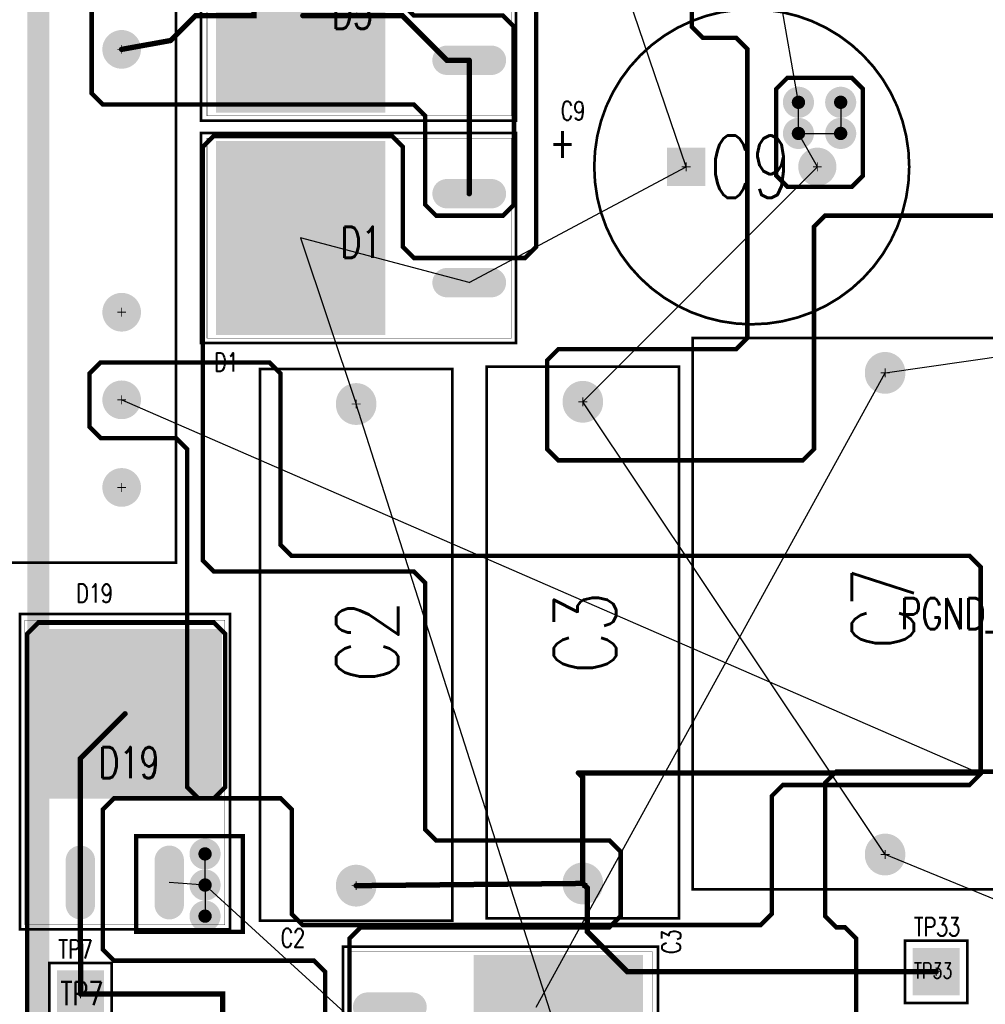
# Model space of a CAD drawing. Extents: x -7.2 to 18.3, y -5.6 to 10.9.
# Tile 76 of 112: x 4 to 6.1, y 5 to 7.2. Entities that reach past the tile are written whole.
import ezdxf

# ---------------------------------------------------------------- set-up
doc = ezdxf.new("R2010")
doc.units = 0
for name, pattern in [('SIG_0', [2, 1, 1]), ('SIG_12', [2, 1, 1]), ('SIG_4', [2, 1, 1]), ('SIG_5', [2, 1, 1]), ('SIG_7', [2, 1, 1])]:
    doc.linetypes.add(name, pattern=pattern)
for name, color, linetype in [('2D_LINE_02', 112, 'CONTINUOUS'), ('COPPER_01', 1, 'CONTINUOUS'), ('COPPER_04', 5, 'CONTINUOUS'), ('DRIL_NPLTE_THRU_01', 16, 'CONTINUOUS'), ('DRIL_NPLTE_THRU_03', 146, 'CONTINUOUS'), ('DRIL_NPLTE_THRU_04', 176, 'CONTINUOUS'), ('DRIL_PLTE_THRU_01', 16, 'CONTINUOUS'), ('DRIL_PLTE_THRU_03', 146, 'CONTINUOUS'), ('DRIL_PLTE_THRU_04', 176, 'CONTINUOUS'), ('DRIL_SYMBOL', 254, 'CONTINUOUS'), ('LINK_00', 2, 'CONTINUOUS'), ('PADS_BOT', 5, 'CONTINUOUS'), ('PADS_INNER', 1, 'CONTINUOUS'), ('PADS_TOP', 1, 'CONTINUOUS'), ('PADS_XR_131', 3, 'CONTINUOUS'), ('PADS_XR_132', 6, 'CONTINUOUS'), ('PADS_XR_133', 254, 'CONTINUOUS'), ('PART_NAME_123', 255, 'CONTINUOUS'), ('PART_NAME_129', 2, 'CONTINUOUS'), ('PART_TOP_2DLINE_123', 255, 'CONTINUOUS'), ('PART_TOP_2DLINE_129', 2, 'CONTINUOUS'), ('PART_TOP_TEXT_123', 255, 'CONTINUOUS'), ('TEXT_02', 112, 'CONTINUOUS'), ('TRACE_01', 1, 'CONTINUOUS'), ('TRACE_04', 5, 'CONTINUOUS'), ('VIAPTS', 56, 'CONTINUOUS')]:
    doc.layers.add(name, color=color, linetype=linetype)
doc.styles.add('W0$001', font='simplex', dxfattribs={"width": 0.75})
doc.styles.add('W0$005', font='simplex', dxfattribs={"width": 0.75})
doc.styles.add('W0$006', font='simplex', dxfattribs={"width": 0.75})
doc.styles.add('W0$01', font='simplex', dxfattribs={"width": 0.75})

# ---------------------------------------------------------------- blocks, each defined once
blk = doc.blocks.new('DRAWING_290')
at = {"layer": '2D_LINE_02', "const_width": 0.05}
blk.add_lwpolyline([(4.49, -4.99), (1.44, -4.99), (1.44, -4.595), (1.515, -4.595), (1.515, -4.25), (2.545, -4.25), (2.545, -3.925), (2.8, -3.925), (2.8, -3.325), (2.34, -3.325), (2.34, -2.915), (-0.125, -2.915), (-0.125, 0)], dxfattribs=at)
blk = doc.blocks.new('SMOOTH_0$01')
at = {"const_width": 0.005}
blk.add_lwpolyline([(-0.0025, 0, 1), (0.0025, 0, 1)], format="xyb", close=True, dxfattribs=at)
blk = doc.blocks.new('COPPER_267')
at = {"layer": 'COPPER_01', "const_width": 0.01}
blk.add_lwpolyline([(0.74, -0.805), (0.715, -0.83), (-0.01, -0.83), (-0.035, -0.805), (-0.035, -0.65), (-0.01, -0.625), (0.13, -0.625), (0.155, -0.6), (0.155, -0.315), (0.13, -0.29), (-0.145, -0.29), (-0.17, -0.265), (-0.17, 0.6), (-0.145, 0.625), (0.25, 0.625), (0.275, 0.6), (0.275, 0.255), (0.25, 0.23), (0.025, 0.23), (0, 0.205), (0, -0.11), (0.025, -0.135), (0.475, -0.135), (0.5, -0.16), (0.5, -0.37), (0.525, -0.395), (0.715, -0.395), (0.74, -0.42)], close=True, dxfattribs=at)
at = {"layer": 'COPPER_01'}
for p in [(-0.145, 0.625), (0.25, 0.625), (-0.17, 0.6), (0.275, 0.6), (0.275, 0.255), (0.025, 0.23), (0.25, 0.23), (0, 0.205), (0, -0.11), (0.025, -0.135), (0.475, -0.135), (0.5, -0.16), (-0.17, -0.265), (-0.145, -0.29), (0.13, -0.29), (0.155, -0.315), (0.5, -0.37), (0.525, -0.395), (0.715, -0.395), (0.74, -0.42), (0.155, -0.6), (-0.01, -0.625), (0.13, -0.625), (-0.035, -0.65), (-0.035, -0.805), (0.74, -0.805), (-0.01, -0.83), (0.715, -0.83)]:
    blk.add_blockref('SMOOTH_0$01', p, dxfattribs=at)
blk = doc.blocks.new('COPPER_271')
at = {"layer": 'COPPER_01', "const_width": 0.01}
for points in [[(0.35, -0.305), (0.35, -0.575), (0.375, -0.6), (0.4499, -0.6), (0.4749, -0.625), (0.4749, -1.275), (0.4499, -1.3), (0.0499, -1.3), (0.0249, -1.325), (0.0249, -1.525), (0.0499, -1.55), (0.5999, -1.55), (0.6249, -1.525), (0.6249, -1.025), (0.6499, -1), (1.6999, -1)], [(1.0999, -2.25), (0.6749, -2.25), (0.6499, -2.275), (0.6499, -2.575), (0.6749, -2.6), (0.6949, -2.6), (0.7199, -2.625), (0.7199, -3.625)], [(-0.42, -2.805), (-0.42, -2.625), (-0.395, -2.6), (0.1649, -2.6), (0.1899, -2.575), (0.1899, -2.43), (0.1649, -2.405), (-0.225, -2.405), (-0.25, -2.38), (-0.25, -1.825), (-0.275, -1.8), (-0.725, -1.8), (-0.75, -1.775), (-0.75, -0.845), (-0.725, -0.82), (-0.325, -0.82), (-0.3, -0.845), (-0.3, -1.07), (-0.275, -1.095), (-0.025, -1.095), (0, -1.07), (0, -0.305)]]:
    blk.add_lwpolyline(points, dxfattribs=at)
at = {"layer": 'COPPER_01'}
for p in [(0.35, -0.575), (0.375, -0.6), (0.4499, -0.6), (0.4749, -0.625), (-0.725, -0.82), (-0.325, -0.82), (-0.75, -0.845), (-0.3, -0.845), (0.6499, -1), (0.6249, -1.025), (-0.3, -1.07), (0, -1.07), (-0.275, -1.095), (-0.025, -1.095), (0.4749, -1.275), (0.0499, -1.3), (0.4499, -1.3), (0.0249, -1.325), (0.0249, -1.525), (0.6249, -1.525), (0.0499, -1.55), (0.5999, -1.55), (-0.75, -1.775), (-0.725, -1.8), (-0.275, -1.8), (-0.25, -1.825), (0.6749, -2.25), (0.6499, -2.275), (-0.25, -2.38), (-0.225, -2.405), (0.1649, -2.405), (0.1899, -2.43), (0.1899, -2.575), (0.6499, -2.575), (-0.395, -2.6), (0.1649, -2.6), (0.6749, -2.6), (0.6949, -2.6), (-0.42, -2.625), (0.7199, -2.625)]:
    blk.add_blockref('SMOOTH_0$01', p, dxfattribs=at)
blk = doc.blocks.new('COPPER_272')
at = {"layer": 'COPPER_01', "const_width": 0.01}
blk.add_lwpolyline([(0, 0.025), (-0.025, 0), (-0.175, 0), (-0.2, 0.025), (-0.2, 0.225), (-0.225, 0.25), (-0.925, 0.25), (-0.95, 0.275), (-0.95, 0.475), (-0.925, 0.5), (-0.775, 0.5), (-0.75, 0.525), (-0.75, 0.68), (-0.725, 0.705), (-0.275, 0.705), (-0.25, 0.68), (-0.25, 0.475), (-0.225, 0.45), (-0.025, 0.45), (0, 0.425)], close=True, dxfattribs=at)
at = {"layer": 'COPPER_01'}
for p in [(-0.725, 0.705), (-0.275, 0.705), (-0.75, 0.68), (-0.25, 0.68), (-0.75, 0.525), (-0.925, 0.5), (-0.775, 0.5), (-0.95, 0.475), (-0.25, 0.475), (-0.225, 0.45), (-0.025, 0.45), (0, 0.425), (-0.95, 0.275), (-0.925, 0.25), (-0.225, 0.25), (-0.2, 0.225), (-0.2, 0.025), (0, 0.025), (-0.175, 0), (-0.025, 0)]:
    blk.add_blockref('SMOOTH_0$01', p, dxfattribs=at)
blk = doc.blocks.new('COPPER_277')
at = {"layer": 'COPPER_01', "const_width": 0.01}
blk.add_lwpolyline([(0, 0), (0.24, 0), (0.24, -0.215), (0, -0.215)], close=True, dxfattribs=at)
at = {"layer": 'COPPER_01'}
for p in [(0, 0), (0.24, 0), (0, -0.215), (0.24, -0.215)]:
    blk.add_blockref('SMOOTH_0$01', p, dxfattribs=at)
blk = doc.blocks.new('COPPER_280')
at = {"layer": 'COPPER_01', "const_width": 0.01}
blk.add_lwpolyline([(0.025, -0.025), (0.05, 0), (0.195, 0), (0.22, -0.025), (0.22, -0.22), (0.195, -0.245), (0.05, -0.245), (0.025, -0.22)], close=True, dxfattribs=at)
at = {"layer": 'COPPER_01'}
for p in [(0.05, 0), (0.195, 0), (0.025, -0.025), (0.22, -0.025), (0.025, -0.22), (0.22, -0.22), (0.05, -0.245), (0.195, -0.245)]:
    blk.add_blockref('SMOOTH_0$01', p, dxfattribs=at)
blk = doc.blocks.new('COPPER_286')
at = {"layer": 'COPPER_04', "const_width": 0.01}
blk.add_lwpolyline([(0, -0.025), (0.025, 0), (0.4049, 0), (0.4299, -0.025), (0.4299, -0.41), (0.4549, -0.435), (1.9799, -0.435), (2.0049, -0.46), (2.0049, -0.925), (1.9799, -0.95), (1.5599, -0.95), (1.5349, -0.975), (1.5349, -1.24), (1.5099, -1.265), (0.48, -1.265), (0.455, -1.24), (0.455, -1.005), (0.43, -0.98), (0.2449, -0.98), (0.2199, -0.955), (0.2199, -0.195), (0.1949, -0.17), (0.025, -0.17), (0, -0.145)], close=True, dxfattribs=at)
at = {"layer": 'COPPER_04'}
for p in [(0.025, 0), (0.4049, 0), (0, -0.025), (0.4299, -0.025), (0, -0.145), (0.025, -0.17), (0.1949, -0.17), (0.2199, -0.195), (0.4299, -0.41), (0.4549, -0.435), (1.9799, -0.435), (2.0049, -0.46), (2.0049, -0.925), (0.2199, -0.955), (1.5599, -0.95), (1.9799, -0.95), (1.5349, -0.975), (0.2449, -0.98), (0.43, -0.98), (0.455, -1.005), (0.455, -1.24), (1.5349, -1.24), (0.48, -1.265), (1.5099, -1.265)]:
    blk.add_blockref('SMOOTH_0$01', p, dxfattribs=at)
blk = doc.blocks.new('SMOOTH_0$001')
at = {"const_width": 0.0005}
blk.add_lwpolyline([(-0.00025, 0, 1), (0.00025, 0, 1)], format="xyb", close=True, dxfattribs=at)
blk = doc.blocks.new('SMOOTH_0$006')
at = {"const_width": 0.003}
blk.add_lwpolyline([(-0.0015, 0, 1), (0.0015, 0, 1)], format="xyb", close=True, dxfattribs=at)
blk = doc.blocks.new('PART_BODY_TOP_356')
at = {"layer": 'PART_TOP_2DLINE_123', "const_width": 0.006}
blk.add_lwpolyline([(-0.6201, 0.2165), (-0.6201, -0.2165), (0.62, -0.2165), (0.62, 0.2165)], close=True, dxfattribs=at)
at = {"layer": 'PART_TOP_2DLINE_129', "const_width": 0.001}
blk.add_lwpolyline([(-0.6201, 0.2165), (-0.6201, -0.2165), (0.6201, -0.2165), (0.6201, 0.2165)], close=True, dxfattribs=at)
at = {"layer": 'PART_TOP_2DLINE_123'}
for p in [(-0.6201, 0.2165), (0.62, 0.2165), (-0.6201, -0.2165), (0.62, -0.2165)]:
    blk.add_blockref('SMOOTH_0$006', p, dxfattribs=at)
at = {"layer": 'PART_TOP_2DLINE_129'}
for p in [(-0.6201, 0.2165), (0.6201, 0.2165), (-0.6201, -0.2165), (0.6201, -0.2165)]:
    blk.add_blockref('SMOOTH_0$001', p, dxfattribs=at)
blk = doc.blocks.new('DRIL_SYMBOL_0$052')
at = {"layer": 'DRIL_SYMBOL', "const_width": 0.002}
for points in [[(-0.01, 0), (0.01, 0)], [(0, -0.01), (0, 0.01)]]:
    blk.add_lwpolyline(points, dxfattribs=at)
blk = doc.blocks.new('DRIL_HOLE_0$052')
at = {"const_width": 0.026}
blk.add_lwpolyline([(-0.013, 0, 1), (0.013, 0, 1)], format="xyb", close=True, dxfattribs=at)
blk.add_blockref('DRIL_SYMBOL_0$052', (0, 0))
blk = doc.blocks.new('PAD_48')
at = {"const_width": 0.0425}
blk.add_lwpolyline([(-0.0015, -0.02125), (0.0015, -0.02125, 1), (0.0015, 0.02125), (-0.0015, 0.02125, 1)], format="xyb", close=True, dxfattribs=at)
blk = doc.blocks.new('PAD_50')
at = {"const_width": 0.0455}
blk.add_lwpolyline([(-0.0015, -0.02275), (0.0015, -0.02275, 1), (0.0015, 0.02275), (-0.0015, 0.02275, 1)], format="xyb", close=True, dxfattribs=at)
blk = doc.blocks.new('STK_TOP_34')
at = {"layer": 'DRIL_PLTE_THRU_01'}
blk.add_blockref('DRIL_HOLE_0$052', (0, 0), dxfattribs=at)
at = {"layer": 'DRIL_PLTE_THRU_03'}
blk.add_blockref('DRIL_HOLE_0$052', (0, 0), dxfattribs=at)
at = {"layer": 'DRIL_PLTE_THRU_04'}
blk.add_blockref('DRIL_HOLE_0$052', (0, 0), dxfattribs=at)
at = {"layer": 'PADS_BOT'}
blk.add_blockref('PAD_48', (0, 0), dxfattribs=at)
at = {"layer": 'PADS_INNER'}
blk.add_blockref('PAD_48', (0, 0), dxfattribs=at)
at = {"layer": 'PADS_TOP'}
blk.add_blockref('PAD_48', (0, 0), dxfattribs=at)
at = {"layer": 'PADS_XR_131'}
blk.add_blockref('PAD_50', (0, 0), dxfattribs=at)
at = {"layer": 'PADS_XR_132'}
blk.add_blockref('PAD_50', (0, 0), dxfattribs=at)
blk = doc.blocks.new('SYM_TOP_29')
for name, p in [('PART_BODY_TOP_356', (0, 0)), ('STK_TOP_34', (-0.5415, 0)), ('STK_TOP_34', (0.5415, 0))]:
    blk.add_blockref(name, p)
blk = doc.blocks.new('PART_TOP_38')
blk.add_blockref('SYM_TOP_29', (0, 0))
at = {"layer": 'PART_NAME_123', "style": 'W0$006', "width": 0.75}
blk.add_text('C2', height=0.042, rotation=270, dxfattribs=at).set_placement((-0.6801, 0.17))
at = {"layer": 'PART_NAME_129', "style": 'W0$001', "width": 0.75}
blk.add_text('C2', height=0.14, dxfattribs=at).set_placement((-0.085, -0.0949))
blk = doc.blocks.new('PART_TOP_39')
blk.add_blockref('SYM_TOP_29', (0, 0))
at = {"layer": 'PART_NAME_123', "style": 'W0$006', "width": 0.75}
blk.add_text('C3', height=0.042, rotation=180, dxfattribs=at).set_placement((0.7001, 0.22))
at = {"layer": 'PART_NAME_129', "style": 'W0$001', "width": 0.75}
blk.add_text('C3', height=0.14, rotation=180, dxfattribs=at).set_placement((0.07, 0.0749))
blk = doc.blocks.new('PART_BODY_TOP_417')
at = {"layer": 'PART_TOP_2DLINE_123', "const_width": 0.006}
blk.add_lwpolyline([(-0.6201, 0.4331), (-0.6201, -0.4331), (0.62, -0.4331), (0.62, 0.4331)], close=True, dxfattribs=at)
at = {"layer": 'PART_TOP_2DLINE_129', "const_width": 0.001}
blk.add_lwpolyline([(-0.6201, 0.4331), (-0.6201, -0.4331), (0.6201, -0.4331), (0.6201, 0.4331)], close=True, dxfattribs=at)
at = {"layer": 'PART_TOP_2DLINE_123'}
for p in [(-0.6201, 0.4331), (0.62, 0.4331), (-0.6201, -0.4331), (0.62, -0.4331)]:
    blk.add_blockref('SMOOTH_0$006', p, dxfattribs=at)
at = {"layer": 'PART_TOP_2DLINE_129'}
for p in [(-0.6201, 0.4331), (0.6201, 0.4331), (-0.6201, -0.4331), (0.6201, -0.4331)]:
    blk.add_blockref('SMOOTH_0$001', p, dxfattribs=at)
blk = doc.blocks.new('SYM_TOP_90')
for name, p in [('PART_BODY_TOP_417', (0, 0)), ('STK_TOP_34', (-0.5415, 0)), ('STK_TOP_34', (0.5415, 0))]:
    blk.add_blockref(name, p)
blk = doc.blocks.new('PART_TOP_44')
blk.add_blockref('SYM_TOP_90', (0, 0))
at = {"layer": 'PART_NAME_123', "style": 'W0$006', "width": 0.75}
blk.add_text('C7', height=0.042, dxfattribs=at).set_placement((0.6649, -0.405))
at = {"layer": 'PART_NAME_129', "style": 'W0$001', "width": 0.75}
blk.add_text('C7', height=0.14, dxfattribs=at).set_placement((-0.08, -0.0649))
blk = doc.blocks.new('PART_BODY_TOP_366')
at = {"layer": 'PART_TOP_2DLINE_123', "const_width": 0.006}
blk.add_lwpolyline([(-0.07, -0.07), (-0.07, 0.07), (0.07, 0.07), (0.07, -0.07)], close=True, dxfattribs=at)
at = {"layer": 'PART_TOP_2DLINE_129', "const_width": 0.001}
blk.add_lwpolyline([(-0.07, -0.07), (-0.07, 0.07), (0.07, 0.07), (0.07, -0.07)], close=True, dxfattribs=at)
at = {"layer": 'PART_TOP_2DLINE_123'}
for p in [(-0.07, 0.07), (0.07, 0.07), (-0.07, -0.07), (0.07, -0.07)]:
    blk.add_blockref('SMOOTH_0$006', p, dxfattribs=at)
at = {"layer": 'PART_TOP_2DLINE_129'}
for p in [(-0.07, 0.07), (0.07, 0.07), (-0.07, -0.07), (0.07, -0.07)]:
    blk.add_blockref('SMOOTH_0$001', p, dxfattribs=at)
blk = doc.blocks.new('DRIL_SYMBOL_0$063')
at = {"layer": 'DRIL_SYMBOL', "const_width": 0.002}
for points in [[(-0.01, 0), (0.01, 0)], [(0, -0.01), (0, 0.01)]]:
    blk.add_lwpolyline(points, dxfattribs=at)
blk = doc.blocks.new('DRIL_HOLE_0$063')
at = {"const_width": 0.0315}
blk.add_lwpolyline([(-0.01575, 0, 1), (0.01575, 0, 1)], format="xyb", close=True, dxfattribs=at)
blk.add_blockref('DRIL_SYMBOL_0$063', (0, 0))
blk = doc.blocks.new('PAD_79')
at = {"const_width": 0.1}
blk.add_lwpolyline([(-0.05, 0), (0.05, 0)], dxfattribs=at)
blk = doc.blocks.new('PAD_80')
at = {"const_width": 0.106}
blk.add_lwpolyline([(-0.053, 0), (0.053, 0)], dxfattribs=at)
blk = doc.blocks.new('STK_TOP_47')
at = {"layer": 'DRIL_PLTE_THRU_01'}
blk.add_blockref('DRIL_HOLE_0$063', (0, 0), dxfattribs=at)
at = {"layer": 'DRIL_PLTE_THRU_03'}
blk.add_blockref('DRIL_HOLE_0$063', (0, 0), dxfattribs=at)
at = {"layer": 'DRIL_PLTE_THRU_04'}
blk.add_blockref('DRIL_HOLE_0$063', (0, 0), dxfattribs=at)
at = {"layer": 'PADS_BOT'}
blk.add_blockref('PAD_79', (0, 0), dxfattribs=at)
at = {"layer": 'PADS_INNER'}
blk.add_blockref('PAD_79', (0, 0), dxfattribs=at)
at = {"layer": 'PADS_TOP'}
blk.add_blockref('PAD_79', (0, 0), dxfattribs=at)
at = {"layer": 'PADS_XR_131'}
blk.add_blockref('PAD_80', (0, 0), dxfattribs=at)
at = {"layer": 'PADS_XR_132'}
blk.add_blockref('PAD_80', (0, 0), dxfattribs=at)
blk = doc.blocks.new('SYM_TOP_39')
for name in ['PART_BODY_TOP_366', 'STK_TOP_47']:
    blk.add_blockref(name, (0, 0))
blk = doc.blocks.new('PART_TOP_103')
blk.add_blockref('SYM_TOP_39', (0, 0))
at = {"layer": 'PART_NAME_123', "style": 'W0$006', "width": 0.75}
blk.add_text('TP7', height=0.042, dxfattribs=at).set_placement((-0.05, 0.08))
at = {"layer": 'PART_NAME_129', "style": 'W0$001', "width": 0.75}
blk.add_text('TP7', height=0.0525, dxfattribs=at).set_placement((-0.0451, -0.0249))
blk = doc.blocks.new('PART_TOP_402')
blk.add_blockref('SYM_TOP_39', (0, 0))
at = {"layer": 'PART_NAME_123', "style": 'W0$005', "width": 0.75}
blk.add_text('TP33', height=0.042, dxfattribs=at).set_placement((-0.05, 0.08))
at = {"layer": 'PART_NAME_129', "style": 'W0$001', "width": 0.75}
blk.add_text('TP33', height=0.035, dxfattribs=at).set_placement((-0.05, -0.015))
blk = doc.blocks.new('PART_BODY_TOP_367')
at = {"layer": 'PART_TOP_2DLINE_123', "const_width": 0.006}
for points in [[(0.76, 0.407), (0.76, 0.96), (-0.761, 0.96), (-0.761, 0.406)], [(-0.761, 0.405), (-0.761, -0.96), (0.76, -0.96), (0.76, 0.41)]]:
    blk.add_lwpolyline(points, dxfattribs=at)
at = {"layer": 'PART_TOP_2DLINE_129', "const_width": 0.001}
blk.add_lwpolyline([(-0.761, 0.961), (0.76, 0.961), (0.76, -0.961), (-0.761, -0.961)], close=True, dxfattribs=at)
at = {"layer": 'PART_TOP_2DLINE_123'}
for p in [(-0.761, 0.96), (0.76, 0.96), (-0.761, 0.406), (-0.761, 0.405), (0.76, 0.41), (0.76, 0.407), (-0.761, -0.96), (0.76, -0.96)]:
    blk.add_blockref('SMOOTH_0$006', p, dxfattribs=at)
at = {"layer": 'PART_TOP_2DLINE_129'}
for p in [(-0.761, 0.961), (0.76, 0.961), (-0.761, -0.961), (0.76, -0.961)]:
    blk.add_blockref('SMOOTH_0$001', p, dxfattribs=at)
blk = doc.blocks.new('DRIL_HOLE_0')
blk.add_lwpolyline([(0, 0, 1), (0, 0, 1)], format="xyb", close=True)
blk = doc.blocks.new('PAD_1')
blk.add_lwpolyline([(0, 0, 1), (0, 0, 1)], format="xyb", close=True)
blk = doc.blocks.new('STK_TOP_48')
at = {"layer": 'DRIL_PLTE_THRU_01'}
blk.add_blockref('DRIL_HOLE_0', (0, 0), dxfattribs=at)
at = {"layer": 'DRIL_PLTE_THRU_03'}
blk.add_blockref('DRIL_HOLE_0', (0, 0), dxfattribs=at)
at = {"layer": 'DRIL_PLTE_THRU_04'}
blk.add_blockref('DRIL_HOLE_0', (0, 0), dxfattribs=at)
at = {"layer": 'PADS_BOT'}
blk.add_blockref('PAD_1', (0, 0), dxfattribs=at)
at = {"layer": 'PADS_INNER'}
blk.add_blockref('PAD_1', (0, 0), dxfattribs=at)
at = {"layer": 'PADS_TOP'}
blk.add_blockref('PAD_1', (0, 0), dxfattribs=at)
at = {"layer": 'PADS_XR_131'}
blk.add_blockref('PAD_1', (0, 0), dxfattribs=at)
at = {"layer": 'PADS_XR_132'}
blk.add_blockref('PAD_1', (0, 0), dxfattribs=at)
blk = doc.blocks.new('DRIL_SYMBOL_0$141')
at = {"layer": 'DRIL_SYMBOL', "const_width": 0.002}
for points in [[(-0.01, 0), (0.01, 0)], [(0, -0.01), (0, 0.01)]]:
    blk.add_lwpolyline(points, dxfattribs=at)
blk = doc.blocks.new('DRIL_HOLE_0$141')
at = {"const_width": 0.0705}
blk.add_lwpolyline([(-0.03525, 0, 1), (0.03525, 0, 1)], format="xyb", close=True, dxfattribs=at)
blk.add_blockref('DRIL_SYMBOL_0$141', (0, 0))
blk = doc.blocks.new('PAD_125')
at = {"const_width": 0.0905}
blk.add_lwpolyline([(0, -0.04525, 1), (0, 0.04525, 1)], format="xyb", close=True, dxfattribs=at)
blk = doc.blocks.new('PAD_128')
at = {"const_width": 0.0925}
blk.add_lwpolyline([(0, -0.04625, 1), (0, 0.04625, 1)], format="xyb", close=True, dxfattribs=at)
blk = doc.blocks.new('STK_TOP_49')
at = {"layer": 'DRIL_PLTE_THRU_01'}
blk.add_blockref('DRIL_HOLE_0$141', (0, 0), dxfattribs=at)
at = {"layer": 'DRIL_PLTE_THRU_03'}
blk.add_blockref('DRIL_HOLE_0$141', (0, 0), dxfattribs=at)
at = {"layer": 'DRIL_PLTE_THRU_04'}
blk.add_blockref('DRIL_HOLE_0$141', (0, 0), dxfattribs=at)
at = {"layer": 'PADS_BOT'}
blk.add_blockref('PAD_125', (0, 0), dxfattribs=at)
at = {"layer": 'PADS_INNER'}
blk.add_blockref('PAD_125', (0, 0), dxfattribs=at)
at = {"layer": 'PADS_TOP'}
blk.add_blockref('PAD_125', (0, 0), dxfattribs=at)
at = {"layer": 'PADS_XR_131'}
blk.add_blockref('PAD_128', (0, 0), dxfattribs=at)
at = {"layer": 'PADS_XR_132'}
blk.add_blockref('PAD_128', (0, 0), dxfattribs=at)
blk = doc.blocks.new('DRIL_SYMBOL_0$043')
at = {"layer": 'DRIL_SYMBOL', "const_width": 0.002}
for points in [[(-0.01, 0), (0.01, 0)], [(0, -0.01), (0, 0.01)]]:
    blk.add_lwpolyline(points, dxfattribs=at)
blk = doc.blocks.new('DRIL_HOLE_0$043')
at = {"const_width": 0.0215}
blk.add_lwpolyline([(-0.01075, 0, 1), (0.01075, 0, 1)], format="xyb", close=True, dxfattribs=at)
blk.add_blockref('DRIL_SYMBOL_0$043', (0, 0))
blk = doc.blocks.new('PAD_129')
at = {"const_width": 0.0415}
blk.add_lwpolyline([(0, -0.02075, 1), (0, 0.02075, 1)], format="xyb", close=True, dxfattribs=at)
blk = doc.blocks.new('PAD_132')
at = {"const_width": 0.0435}
blk.add_lwpolyline([(0, -0.02175, 1), (0, 0.02175, 1)], format="xyb", close=True, dxfattribs=at)
blk = doc.blocks.new('STK_TOP_50')
at = {"layer": 'DRIL_PLTE_THRU_01'}
blk.add_blockref('DRIL_HOLE_0$043', (0, 0), dxfattribs=at)
at = {"layer": 'DRIL_PLTE_THRU_03'}
blk.add_blockref('DRIL_HOLE_0$043', (0, 0), dxfattribs=at)
at = {"layer": 'DRIL_PLTE_THRU_04'}
blk.add_blockref('DRIL_HOLE_0$043', (0, 0), dxfattribs=at)
at = {"layer": 'PADS_BOT'}
blk.add_blockref('PAD_129', (0, 0), dxfattribs=at)
at = {"layer": 'PADS_INNER'}
blk.add_blockref('PAD_129', (0, 0), dxfattribs=at)
at = {"layer": 'PADS_TOP'}
blk.add_blockref('PAD_129', (0, 0), dxfattribs=at)
at = {"layer": 'PADS_XR_131'}
blk.add_blockref('PAD_132', (0, 0), dxfattribs=at)
at = {"layer": 'PADS_XR_132'}
blk.add_blockref('PAD_132', (0, 0), dxfattribs=at)
blk = doc.blocks.new('SYM_TOP_40')
for name, p in [('PART_BODY_TOP_367', (0, 0)), ('STK_TOP_50', (-0.591, 0.8375)), ('STK_TOP_50', (-0.394, 0.8375)), ('STK_TOP_50', (0.197, 0.8375)), ('STK_TOP_50', (0.394, 0.8375)), ('STK_TOP_50', (0.591, 0.8375)), ('STK_TOP_48', (0, 0.8375)), ('STK_TOP_48', (-0.591, -0.3602)), ('STK_TOP_48', (-0.394, -0.3602)), ('STK_TOP_48', (0.394, -0.3602)), ('STK_TOP_48', (0.591, -0.3602)), ('STK_TOP_49', (-0.197, -0.8375)), ('STK_TOP_49', (0.197, -0.8375))]:
    blk.add_blockref(name, p)
blk = doc.blocks.new('PART_TOP_434')
blk.add_blockref('SYM_TOP_40', (0, 0))
at = {"layer": 'PART_NAME_123', "style": 'W0$006', "width": 0.75}
blk.add_text('T2', height=0.042, rotation=90, dxfattribs=at).set_placement((-0.775, -0.95))
at = {"layer": 'PART_NAME_129', "style": 'W0$001', "width": 0.75}
blk.add_text('T2', height=0.14, rotation=90, dxfattribs=at).set_placement((0.0849, -0.0251))
blk = doc.blocks.new('PART_BODY_TOP_390')
at = {"layer": 'PART_TOP_2DLINE_123', "const_width": 0.006}
blk.add_lwpolyline([(-0.2362, 0.3543), (0.2362, 0.3543), (0.2362, -0.3543), (-0.2362, -0.3543)], close=True, dxfattribs=at)
at = {"layer": 'PART_TOP_2DLINE_129', "const_width": 0.001}
blk.add_lwpolyline([(-0.2255, 0.3407), (-0.2255, -0.3443), (0.2245, -0.3443), (0.2245, 0.3407)], close=True, dxfattribs=at)
at = {"layer": 'PART_TOP_2DLINE_123'}
for p in [(-0.2362, 0.3543), (0.2362, 0.3543), (-0.2362, -0.3543), (0.2362, -0.3543)]:
    blk.add_blockref('SMOOTH_0$006', p, dxfattribs=at)
at = {"layer": 'PART_TOP_2DLINE_129'}
for p in [(-0.2255, 0.3407), (0.2245, 0.3407), (-0.2255, -0.3443), (0.2245, -0.3443)]:
    blk.add_blockref('SMOOTH_0$001', p, dxfattribs=at)
blk = doc.blocks.new('PAD_133')
at = {"const_width": 0.033}
blk.add_lwpolyline([(-0.05, -0.0165), (0.05, -0.0165, 1), (0.05, 0.0165), (-0.05, 0.0165, 1)], format="xyb", close=True, dxfattribs=at)
blk = doc.blocks.new('PAD_134')
at = {"const_width": 0.03}
blk.add_lwpolyline([(-0.05, -0.015), (0.05, -0.015, 1), (0.05, 0.015), (-0.05, 0.015, 1)], format="xyb", close=True, dxfattribs=at)
blk = doc.blocks.new('STK_TOP_76')
at = {"layer": 'DRIL_NPLTE_THRU_01'}
blk.add_blockref('DRIL_HOLE_0', (0, 0), dxfattribs=at)
at = {"layer": 'DRIL_NPLTE_THRU_03'}
blk.add_blockref('DRIL_HOLE_0', (0, 0), dxfattribs=at)
at = {"layer": 'DRIL_NPLTE_THRU_04'}
blk.add_blockref('DRIL_HOLE_0', (0, 0), dxfattribs=at)
at = {"layer": 'PADS_BOT'}
blk.add_blockref('PAD_1', (0, 0), dxfattribs=at)
at = {"layer": 'PADS_INNER'}
blk.add_blockref('PAD_1', (0, 0), dxfattribs=at)
at = {"layer": 'PADS_TOP', "rotation": 90}
blk.add_blockref('PAD_134', (0, 0), dxfattribs=at)
at = {"layer": 'PADS_XR_131', "rotation": 90}
blk.add_blockref('PAD_133', (0, 0), dxfattribs=at)
at = {"layer": 'PADS_XR_133', "rotation": 90}
blk.add_blockref('PAD_134', (0, 0), dxfattribs=at)
blk = doc.blocks.new('PAD_135')
at = {"const_width": 0.381}
blk.add_lwpolyline([(-0.218, 0), (0.218, 0)], dxfattribs=at)
blk = doc.blocks.new('PAD_136')
at = {"const_width": 0.375}
blk.add_lwpolyline([(-0.215, 0), (0.215, 0)], dxfattribs=at)
blk = doc.blocks.new('STK_TOP_77')
at = {"layer": 'DRIL_NPLTE_THRU_01'}
blk.add_blockref('DRIL_HOLE_0', (0, 0), dxfattribs=at)
at = {"layer": 'DRIL_NPLTE_THRU_03'}
blk.add_blockref('DRIL_HOLE_0', (0, 0), dxfattribs=at)
at = {"layer": 'DRIL_NPLTE_THRU_04'}
blk.add_blockref('DRIL_HOLE_0', (0, 0), dxfattribs=at)
at = {"layer": 'PADS_BOT'}
blk.add_blockref('PAD_1', (0, 0), dxfattribs=at)
at = {"layer": 'PADS_INNER'}
blk.add_blockref('PAD_1', (0, 0), dxfattribs=at)
at = {"layer": 'PADS_TOP'}
blk.add_blockref('PAD_136', (0, 0), dxfattribs=at)
at = {"layer": 'PADS_XR_131'}
blk.add_blockref('PAD_135', (0, 0), dxfattribs=at)
at = {"layer": 'PADS_XR_133'}
blk.add_blockref('PAD_136', (0, 0), dxfattribs=at)
blk = doc.blocks.new('SYM_TOP_63')
for name, p in [('PART_BODY_TOP_390', (0, 0)), ('STK_TOP_77', (0, 0.13)), ('STK_TOP_76', (-0.1005, -0.2493)), ('STK_TOP_76', (0.0995, -0.2493))]:
    blk.add_blockref(name, p)
blk = doc.blocks.new('PART_TOP_435')
blk.add_blockref('SYM_TOP_63', (0, 0))
at = {"layer": 'PART_NAME_123', "style": 'W0$005', "width": 0.75}
blk.add_text('D5', height=0.042, rotation=270, dxfattribs=at).set_placement((0.27, 0.3151))
at = {"layer": 'PART_NAME_129', "style": 'W0$001', "width": 0.75}
blk.add_text('D5', height=0.07, rotation=270, dxfattribs=at).set_placement((-0.0299, 0.0601))
blk = doc.blocks.new('PART_TOP_436')
blk.add_blockref('SYM_TOP_63', (0, 0))
at = {"layer": 'PART_NAME_123', "style": 'W0$005', "width": 0.75}
blk.add_text('D6', height=0.042, rotation=180, dxfattribs=at).set_placement((0.05, -0.3875))
at = {"layer": 'PART_NAME_129', "style": 'W0$001', "width": 0.75}
blk.add_text('D6', height=0.07, rotation=90, dxfattribs=at).set_placement((0.0399, -0.0201))
blk = doc.blocks.new('PART_TOP_441')
blk.add_blockref('SYM_TOP_63', (0, 0))
at = {"layer": 'PART_NAME_123', "style": 'W0$005', "width": 0.75}
blk.add_text('D1', height=0.042, rotation=270, dxfattribs=at).set_placement((-0.3, 0.325))
at = {"layer": 'PART_NAME_129', "style": 'W0$001', "width": 0.75}
blk.add_text('D1', height=0.07, rotation=270, dxfattribs=at).set_placement((-0.0449, 0.0401))
blk = doc.blocks.new('PART_TOP_442')
blk.add_blockref('SYM_TOP_63', (0, 0))
at = {"layer": 'PART_NAME_123', "style": 'W0$005', "width": 0.75}
blk.add_text('D19', height=0.042, dxfattribs=at).set_placement((-0.11, 0.38))
at = {"layer": 'PART_NAME_129', "style": 'W0$001', "width": 0.75}
blk.add_text('D19', height=0.07, dxfattribs=at).set_placement((-0.0601, -0.0149))
blk = doc.blocks.new('PART_BODY_TOP_408')
at = {"layer": 'PART_TOP_2DLINE_123', "const_width": 0.006}
blk.add_lwpolyline([(0.3543, 0, 1), (-0.3543, 0, 1)], format="xyb", close=True, dxfattribs=at)
at = {"layer": 'PART_TOP_2DLINE_129', "const_width": 0.001}
blk.add_lwpolyline([(0.3543, 0, 1), (-0.3543, 0, 1)], format="xyb", close=True, dxfattribs=at)
at = {"layer": 'PART_TOP_TEXT_123', "style": 'W0$01', "width": 0.75}
blk.add_text('+', height=0.07, dxfattribs=at).set_placement((-0.455, 0.02))
blk = doc.blocks.new('DRIL_SYMBOL_0$045')
at = {"layer": 'DRIL_SYMBOL', "const_width": 0.002}
for points in [[(-0.01, 0), (0.01, 0)], [(0, -0.01), (0, 0.01)]]:
    blk.add_lwpolyline(points, dxfattribs=at)
blk = doc.blocks.new('DRIL_HOLE_0$045')
at = {"const_width": 0.0225}
blk.add_lwpolyline([(-0.01125, 0, 1), (0.01125, 0, 1)], format="xyb", close=True, dxfattribs=at)
blk.add_blockref('DRIL_SYMBOL_0$045', (0, 0))
blk = doc.blocks.new('PAD_110')
at = {"const_width": 0.04}
blk.add_lwpolyline([(0, -0.02, 1), (0, 0.02, 1)], format="xyb", close=True, dxfattribs=at)
blk = doc.blocks.new('PAD_111')
at = {"const_width": 0.08}
blk.add_lwpolyline([(-0.04, 0), (0.04, 0)], dxfattribs=at)
blk = doc.blocks.new('PAD_112')
at = {"const_width": 0.086}
blk.add_lwpolyline([(-0.043, 0), (0.043, 0)], dxfattribs=at)
blk = doc.blocks.new('STK_TOP_91')
at = {"layer": 'DRIL_PLTE_THRU_01'}
blk.add_blockref('DRIL_HOLE_0$045', (0, 0), dxfattribs=at)
at = {"layer": 'DRIL_PLTE_THRU_03'}
blk.add_blockref('DRIL_HOLE_0$045', (0, 0), dxfattribs=at)
at = {"layer": 'DRIL_PLTE_THRU_04'}
blk.add_blockref('DRIL_HOLE_0$045', (0, 0), dxfattribs=at)
at = {"layer": 'PADS_BOT'}
blk.add_blockref('PAD_111', (0, 0), dxfattribs=at)
at = {"layer": 'PADS_INNER'}
blk.add_blockref('PAD_110', (0, 0), dxfattribs=at)
at = {"layer": 'PADS_TOP'}
blk.add_blockref('PAD_111', (0, 0), dxfattribs=at)
at = {"layer": 'PADS_XR_131'}
blk.add_blockref('PAD_112', (0, 0), dxfattribs=at)
at = {"layer": 'PADS_XR_132'}
blk.add_blockref('PAD_112', (0, 0), dxfattribs=at)
blk = doc.blocks.new('PAD_113')
at = {"const_width": 0.043}
blk.add_lwpolyline([(0, -0.0215, 1), (0, 0.0215, 1)], format="xyb", close=True, dxfattribs=at)
blk = doc.blocks.new('STK_TOP_92')
at = {"layer": 'DRIL_PLTE_THRU_01'}
blk.add_blockref('DRIL_HOLE_0$045', (0, 0), dxfattribs=at)
at = {"layer": 'DRIL_PLTE_THRU_03'}
blk.add_blockref('DRIL_HOLE_0$045', (0, 0), dxfattribs=at)
at = {"layer": 'DRIL_PLTE_THRU_04'}
blk.add_blockref('DRIL_HOLE_0$045', (0, 0), dxfattribs=at)
at = {"layer": 'PADS_BOT'}
blk.add_blockref('PAD_110', (0, 0), dxfattribs=at)
at = {"layer": 'PADS_INNER'}
blk.add_blockref('PAD_110', (0, 0), dxfattribs=at)
at = {"layer": 'PADS_TOP'}
blk.add_blockref('PAD_110', (0, 0), dxfattribs=at)
at = {"layer": 'PADS_XR_131'}
blk.add_blockref('PAD_113', (0, 0), dxfattribs=at)
at = {"layer": 'PADS_XR_132'}
blk.add_blockref('PAD_113', (0, 0), dxfattribs=at)
blk = doc.blocks.new('SYM_TOP_81')
for name, p in [('PART_BODY_TOP_408', (0, 0)), ('STK_TOP_91', (-0.1476, 0)), ('STK_TOP_92', (0.1476, 0))]:
    blk.add_blockref(name, p)
blk = doc.blocks.new('PART_TOP_522')
blk.add_blockref('SYM_TOP_81', (0, 0))
at = {"layer": 'PART_NAME_123', "style": 'W0$006', "width": 0.75}
blk.add_text('C9', height=0.042, dxfattribs=at).set_placement((-0.43, 0.1049))
at = {"layer": 'PART_NAME_129', "style": 'W0$001', "width": 0.75}
blk.add_text('C9', height=0.14, dxfattribs=at).set_placement((-0.0951, -0.07))
blk = doc.blocks.new('SMOOTH_0$012')
at = {"const_width": 0.006}
blk.add_lwpolyline([(-0.003, 0, 1), (0.003, 0, 1)], format="xyb", close=True, dxfattribs=at)
blk = doc.blocks.new('TRACE_116')
at = {"layer": 'TRACE_01', "linetype": 'SIG_5', "const_width": 0.012}
blk.add_lwpolyline([(4.9745, 7.0994), (4.9245, 7.0994), (4.824, 7.1999), (4.6001, 7.1999)], dxfattribs=at)
at = {"layer": 'TRACE_01'}
for p in [(4.6001, 7.1999), (4.824, 7.1999), (4.9245, 7.0994), (4.9745, 7.0994)]:
    blk.add_blockref('SMOOTH_0$012', p, dxfattribs=at)
blk = doc.blocks.new('DRIL_SYMBOL_0$03')
at = {"layer": 'DRIL_SYMBOL', "const_width": 0.002}
for points in [[(-0.01, 0), (0.01, 0)], [(0, -0.01), (0, 0.01)]]:
    blk.add_lwpolyline(points, dxfattribs=at)
blk = doc.blocks.new('DRIL_HOLE_0$03')
at = {"const_width": 0.015}
blk.add_lwpolyline([(-0.0075, 0, 1), (0.0075, 0, 1)], format="xyb", close=True, dxfattribs=at)
blk.add_blockref('DRIL_SYMBOL_0$03', (0, 0))
blk = doc.blocks.new('PAD_5')
at = {"const_width": 0.035}
blk.add_lwpolyline([(0, -0.0175, 1), (0, 0.0175, 1)], format="xyb", close=True, dxfattribs=at)
blk = doc.blocks.new('PAD_189')
at = {"const_width": 0.0275}
blk.add_lwpolyline([(0, -0.01375, 1), (0, 0.01375, 1)], format="xyb", close=True, dxfattribs=at)
blk = doc.blocks.new('STK_TOP_3')
at = {"layer": 'DRIL_PLTE_THRU_01'}
blk.add_blockref('DRIL_HOLE_0$03', (0, 0), dxfattribs=at)
at = {"layer": 'DRIL_PLTE_THRU_03'}
blk.add_blockref('DRIL_HOLE_0$03', (0, 0), dxfattribs=at)
at = {"layer": 'DRIL_PLTE_THRU_04'}
blk.add_blockref('DRIL_HOLE_0$03', (0, 0), dxfattribs=at)
at = {"layer": 'PADS_BOT'}
blk.add_blockref('PAD_189', (0, 0), dxfattribs=at)
at = {"layer": 'PADS_INNER'}
blk.add_blockref('PAD_5', (0, 0), dxfattribs=at)
at = {"layer": 'PADS_TOP'}
blk.add_blockref('PAD_189', (0, 0), dxfattribs=at)
blk = doc.blocks.new('SYM_TOP_1')
blk.add_blockref('STK_TOP_3', (0, 0))

msp = doc.modelspace()

# ---------------------------------------------------------------- linework, layer by layer
at = {"layer": 'LINK_00', "linetype": 'SIG_4'}
for p, q in [((5.4625, 6.86), (5.2877, 7.3724)), ((4.9745, 6.5994), (5.4625, 6.86)), ((4.9745, 6.5994), (4.5952, 6.6999)), ((4.5952, 6.6999), (4.7201, 6.3265)), ((5.9101, 6.3965), (6.6302, 6.4999)), ((5.1252, 4.9704), (5.9101, 6.3965)), ((5.4302, 4.1049), (4.7201, 6.3265))]:
    msp.add_line(p, q, dxfattribs=at)
at = {"layer": 'LINK_00', "linetype": 'SIG_7'}
for p, q in [((5.7152, 7.0049), (5.6602, 7.3199)), ((5.7152, 6.9349), (5.7152, 7.0049)), ((5.8102, 7.0049), (5.8102, 6.9349)), ((5.7152, 6.9349), (5.8102, 6.9349)), ((5.7577, 6.86), (5.7152, 6.9349)), ((5.2301, 6.3315), (5.7577, 6.86)), ((5.9101, 5.3135), (5.2301, 6.3315)), ((4.3802, 5.2449), (4.3802, 5.3149)), ((6.4752, 5.0824), (5.9101, 5.3135)), ((4.3802, 5.2449), (4.2997, 5.2506)), ((4.3802, 5.2449), (4.3802, 5.1749)), ((6.4752, 3.3324), (4.3802, 5.2449))]:
    msp.add_line(p, q, dxfattribs=at)
at = {"layer": 'LINK_00', "linetype": 'SIG_12'}
msp.add_line((4.1926, 6.3359), (6.1201, 5.497), dxfattribs=at)
at = {"layer": 'TRACE_01', "linetype": 'SIG_5', "const_width": 0.012}
for points in [[(4.1926, 7.1239), (4.303, 7.1439), (4.359, 7.1999), (4.4902, 7.1999), (4.4902, 7.6449)], [(4.9745, 6.7994), (4.9745, 7.0994)]]:
    msp.add_lwpolyline(points, dxfattribs=at)
at = {"layer": 'TRACE_01', "linetype": 'SIG_0', "const_width": 0.012}
for points in [[(4.0997, 5.2506), (4.0997, 5.5294), (4.2002, 5.6299)], [(4.1002, 4.9999), (4.1002, 5.11), (4.0997, 5.1105), (4.0997, 5.2506)], [(4.4198, 4.6866), (4.4198, 4.9999), (4.1002, 4.9999)]]:
    msp.add_lwpolyline(points, dxfattribs=at)
at = {"layer": 'TRACE_04', "linetype": 'SIG_12', "const_width": 0.012}
for points in [[(5.2201, 5.497), (5.2301, 5.487), (5.2301, 5.2485)], [(5.2201, 5.497), (6.1201, 5.497)], [(4.7201, 5.2435), (5.2301, 5.2485)], [(5.2301, 5.2485), (5.2402, 5.2384), (5.2402, 5.1399), (5.3301, 5.05), (6.0251, 5.05)]]:
    msp.add_lwpolyline(points, dxfattribs=at)

# ---------------------------------------------------------------- block references
for name, p in [('DRAWING_290', (4.1301, 7.8)), ('TRACE_116', (0, 0)), ('PART_TOP_522', (5.6101, 6.86)), ('PART_TOP_442', (4.2002, 5.4999)), ('PART_TOP_402', (6.0251, 5.05)), ('PART_TOP_103', (4.1002, 4.9999))]:
    msp.add_blockref(name, p)
for name, p, rotation in [('PART_TOP_435', (4.7252, 7.1999), 90), ('PART_TOP_434', (3.3551, 6.7299), 270), ('PART_TOP_441', (4.7252, 6.6999), 90), ('PART_TOP_44', (5.9101, 5.855), 90), ('PART_TOP_38', (4.7201, 5.785), 90), ('PART_TOP_39', (5.2301, 5.79), 270), ('PART_TOP_436', (5.0452, 4.8699), 270)]:
    msp.add_blockref(name, p, dxfattribs=dict(rotation=rotation))
at = {"linetype": 'SIG_4'}
msp.add_blockref('COPPER_271', (5.1252, 7.7499), dxfattribs=at)
at = {"linetype": 'SIG_5'}
msp.add_blockref('COPPER_272', (5.0752, 6.7499), dxfattribs=at)
at = {"linetype": 'SIG_7'}
for name, p in [('COPPER_280', (5.6402, 7.0599)), ('COPPER_277', (4.2252, 5.3549))]:
    msp.add_blockref(name, p, dxfattribs=at)
at = {"linetype": 'SIG_12'}
msp.add_blockref('COPPER_286', (4.1202, 6.4199), dxfattribs=at)
at = {"linetype": 'SIG_0'}
msp.add_blockref('COPPER_267', (4.1502, 5.2099), dxfattribs=at)
at = {"layer": 'TRACE_01'}
for p in [(4.1926, 7.1239), (4.303, 7.1439), (4.9745, 7.0994), (4.9745, 6.7994), (4.2002, 5.6299), (4.0997, 5.5294), (4.0997, 5.2506), (4.0997, 5.2506), (4.0997, 5.1105), (4.1002, 5.11), (4.1002, 4.9999), (4.1002, 4.9999), (4.4198, 4.9999)]:
    msp.add_blockref('SMOOTH_0$012', p, dxfattribs=at)
at = {"layer": 'TRACE_04'}
for p in [(5.2201, 5.497), (5.2201, 5.497), (5.2301, 5.487), (6.1201, 5.497), (4.7201, 5.2435), (5.2301, 5.2485), (5.2301, 5.2485), (5.2301, 5.2485), (5.2402, 5.2384), (5.2402, 5.1399), (5.3301, 5.05), (6.0251, 5.05)]:
    msp.add_blockref('SMOOTH_0$012', p, dxfattribs=at)
at = {"layer": 'VIAPTS', "linetype": 'SIG_7'}
for p in [(5.7152, 7.0049), (5.8102, 7.0049), (5.7152, 6.9349), (5.8102, 6.9349), (4.3802, 5.3149), (4.3802, 5.2449), (4.3802, 5.1749)]:
    msp.add_blockref('SYM_TOP_1', p, dxfattribs=at)

# ---------------------------------------------------------------- texts
at = {"layer": 'TEXT_02', "style": 'W0$01', "width": 0.75}
msp.add_text('PGND_SEC', height=0.07, dxfattribs=at).set_placement((5.9451, 5.82))

doc.saveas('drawing.dxf')
